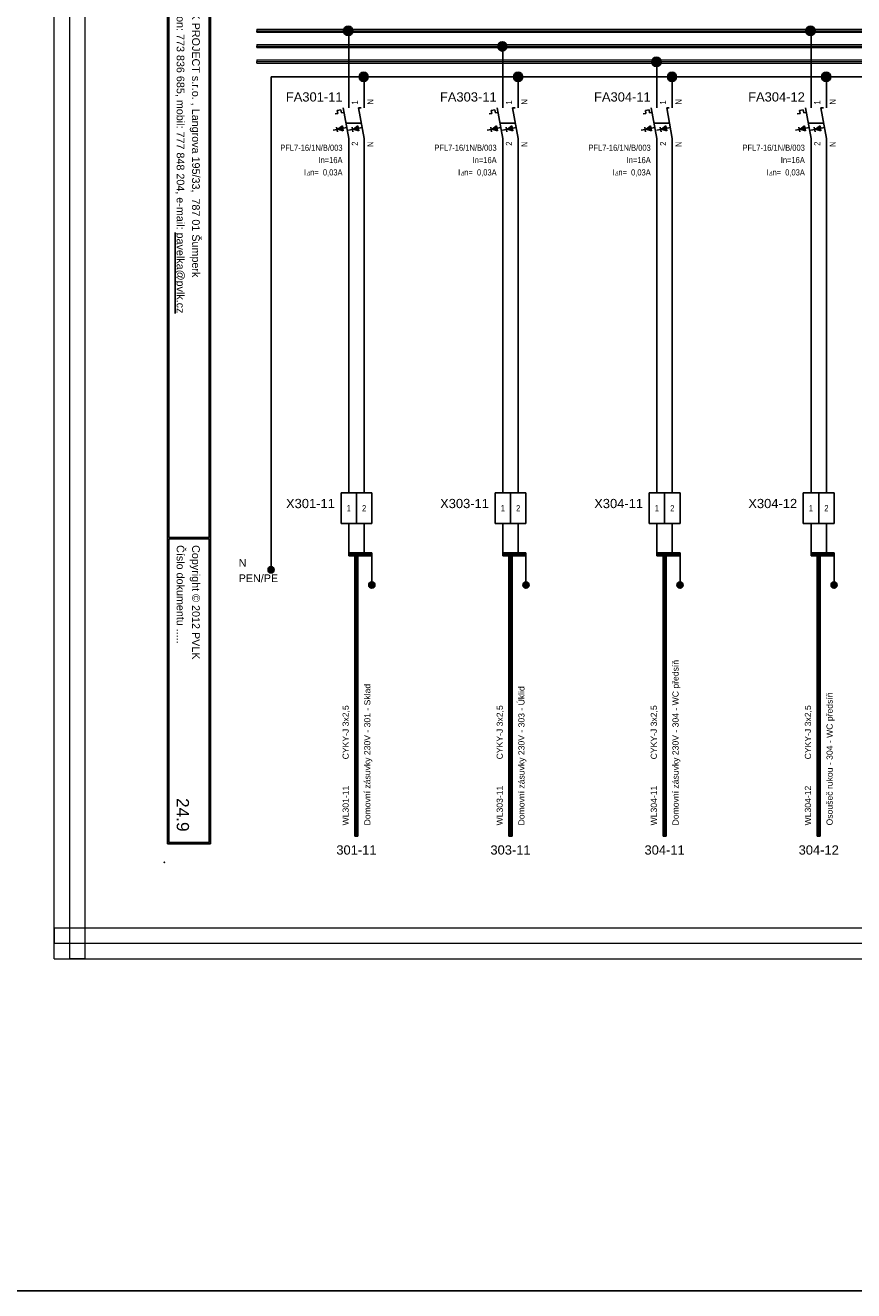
# Model space of a CAD drawing. Extents: x -3642 to 3381, y 3251 to 3904.
# Tile 26 of 41: x 608 to 877, y 3251 to 3662. Entities that reach past the tile are written whole.
import ezdxf
from ezdxf.enums import TextEntityAlignment as Align

# ---------------------------------------------------------------- set-up
doc = ezdxf.new("R2010")
doc.units = 0
doc.header["$MEASUREMENT"] = 0
for name, color, linetype in [('1-KRESBA', 7, 'Continuous'), ('__Bílá', 7, 'Continuous'), ('__Oranžová', 30, 'Continuous'), ('__Rudá 010', 10, 'Continuous'), ('__Svmodrá', 4, 'Continuous'), ('__Vínová 220', 220, 'Continuous'), ('__Zelená', 3, 'Continuous'), ('__Černá 250', 7, 'Continuous')]:
    doc.layers.add(name, color=color, linetype=linetype)
doc.styles.add('Arial', font='arial.ttf')
doc.styles.add('GENERATED_STYLE_1', font='arial.ttf')
doc.styles.add('GREEKC', font='greekc', dxfattribs={"width": 0.8, "height": 1.3})

# ---------------------------------------------------------------- blocks, each defined once
blk = doc.blocks.new('BLK_Razítko_malé_pro_rozváděče')
at = {"layer": '__Bílá'}
for p, q in [((15, -1), (15, -20)), ((15, -1), (294, -1)), ((15.5, -1.5), (15.5, -19.5)), ((15.5, -1.5), (184.5, -1.5)), ((184.5, -1.5), (184.5, -19.5)), ((185, -1.5), (185, -19.5)), ((185, -1.5), (293.5, -1.5)), ((293.5, -19.5), (293.5, -1.5)), ((294, -20), (294, -1)), ((15, -20), (294, -20)), ((15.5, -19.5), (184.5, -19.5)), ((185, -19.5), (293.5, -19.5)), ((15, -405), (15, -419)), ((15, -405), (294, -405)), ((15.5, -405.5), (15.5, -418.5)), ((15.5, -405.5), (194.5, -405.5)), ((194.5, -405.5), (194.5, -418.5)), ((195, -405.5), (195, -418.5)), ((195, -405.5), (293.5, -405.5)), ((293.5, -405.5), (293.5, -418.5)), ((294, -405), (294, -419)), ((15, -419), (294, -419)), ((15.5, -418.5), (194.5, -418.5)), ((195, -418.5), (293.5, -418.5))]:
    blk.add_line(p, q, dxfattribs=at)
for p in [(0, 0), (300, 0), (0, -420), (300, -420)]:
    blk.add_point(p, dxfattribs=at)
at = {"layer": '__Bílá', "style": 'Arial'}
for s, height, p in [('-', 3, (38, -7)), ('Dokument', 2.5, (187, -7)), ('-', 3, (210.5, -7)), ('SO/PS', 2.5, (17.5, -12)), ('-', 3, (38, -12)), ('Vypracoval', 2.5, (187, -12)), ('-', 3, (210.5, -12)), ('Investor', 2.5, (17.5, -17)), ('-', 3, (38, -17)), ('Datum', 2.5, (187, -17)), ('-', 3, (210.5, -17)), ('PVLK PROJECT s.r.o. , Langrova 195/33,  787 01 Šumperk', 2.5, (17.5, -411)), ('Copyright © 2012 PVLK', 2.5, (197, -411)), ('Telefon: 773 836 685, mobil: 777 848 204, e-mail: %%Upavelka@pvlk.cz', 2.5, (17.5, -416)), ('Číslo dokumentu .....', 2.5, (197, -416))]:
    blk.add_text(s, height=height, dxfattribs=at).set_placement(p)
at = {"layer": '__Vínová 220', "char_height": 2.5, "attachment_point": 7, "style": 'Arial'}
for s, insert in [('715 0908', (17.5, -7)), ('Rozšíření výrobního areálu firmy PLASTKON PRODUCT, S.R.O.', (42.5, -7.75)), ('R3 – Hlavní rozváděč 3NP', (215, -7.75)), ('SO 02 - Novostavba skladovací haly s administrativní budovou', (42.5, -12.75)), ('Miroslav Pavelka', (215, -12.75)), ('Plastkon product, s.r.o., Hlavní 147, Mikulovice 790 84', (42.5, -17.75)), ('06/2016', (215, -17.75))]:
    blk.add_mtext(s, dxfattribs=dict(at, insert=insert))
at = {"layer": '__Vínová 220', "style": 'Arial'}
blk.add_attdef('ČÍSLO', text='', height=4, dxfattribs=at).set_placement((290, -416), align=Align.RIGHT)
blk = doc.blocks.new('V0109A02')
for p, q in [((0, 0), (0, 10)), ((5, 10), (0, 10)), ((5, 0), (5, 10)), ((10, 10), (5, 10)), ((10, 0), (10, 10)), ((5, 0), (0, 0)), ((10, 0), (5, 0))]:
    blk.add_line(p, q)
at = {"style": 'Arial'}
blk.add_attdef('POPIS', text='', height=3, dxfattribs=at).set_placement((-2, 5), align=Align.RIGHT)
at = {"style": 'Arial', "width": 0.8}
for tag, p in [('S1', (2.5, 5)), ('S2', (7.5, 5))]:
    blk.add_attdef(tag, text='', height=2, dxfattribs=at).set_placement(p, align=Align.MIDDLE)
blk = doc.blocks.new('V0085A01')
h = blk.add_hatch(color=256)
edge = h.paths.add_edge_path()
edge.add_arc((0, 0), 1, 0, 360)
blk.add_circle((0, 0), 1)
blk = doc.blocks.new('FEVA0910')
h = blk.add_hatch(color=256)
h.paths.add_polyline_path([(-1.92, -1.71), (-2.06, -0.92), (-3.5, -2)])
h.paths.add_polyline_path([(-3.5, -2), (-1.77, -2.5), (-1.92, -1.71)])
h = blk.add_hatch(color=256)
h.paths.add_polyline_path([(2.94, -0.92), (1.5, -2), (3.08, -1.71)])
h.paths.add_polyline_path([(3.08, -1.71), (1.5, -2), (3.23, -2.5)])
for p, q in [((0, 5), (0, 10)), ((5, 5), (5, 10)), ((-3.75, 4.14), (-2.56, 4.35)), ((-3.75, 4.14), (-3.57, 3.12)), ((-2.56, 4.35), (-2.38, 3.34)), ((-1.82, 5), (0, -5)), ((3.18, 5), (5, -5)), ((3.18, 5), (4, 5)), ((-4.45, 2.96), (-3.57, 3.12)), ((-2.38, 3.34), (-1.54, 3.49)), ((-0.91, 0), (4.09, 0)), ((-3.79, -2.07), (-5.07, -2.29)), ((-3.93, -1.27), (-3.65, -2.86)), ((-3.5, -2), (-2.06, -0.92)), ((-3.5, -2), (-0.64, -1.48)), ((-3.5, -2), (-1.77, -2.5)), ((-2.06, -0.92), (-1.77, -2.5)), ((1.21, -2.07), (-0.07, -2.29)), ((1.07, -1.27), (1.35, -2.86)), ((1.5, -2), (2.94, -0.92)), ((1.5, -2), (4.36, -1.48)), ((1.5, -2), (3.23, -2.5)), ((2.94, -0.92), (3.23, -2.5)), ((0, -5), (0, -10)), ((5, -5), (5, -10))]:
    blk.add_line(p, q)
at = {"style": 'Arial', "width": 0.8}
for s, p in [('I', (-14.5, -17)), ('n=', (-12.5, -17))]:
    blk.add_text(s, height=2, dxfattribs=at).set_placement(p)
at = {"style": 'GREEKC', "oblique": 10, "width": 0.8}
blk.add_text('D', height=1.3, dxfattribs=at).set_placement((-13.68, -17))
at = {"style": 'Arial'}
blk.add_attdef('POPIS', text='', height=3, dxfattribs=at).set_placement((-2, 7), align=Align.RIGHT)
at = {"style": 'Arial', "width": 0.8}
for tag, p in [('NO1', (3, 6)), ('NO2', (8, 6))]:
    blk.add_attdef(tag, p, '', height=2, rotation=90, dxfattribs=at)
for tag, p in [('TYP', (-2, -9)), ('PROUD', (-2, -13)), ('REZID', (-2, -17)), ('DOPLŇ1', (-2, -21)), ('DOPLŇ2', (-2, -25))]:
    blk.add_attdef(tag, text='', height=2, dxfattribs=at).set_placement(p, align=Align.RIGHT)
for tag, p in [('CO1', (3, -6)), ('CO2', (8, -6))]:
    blk.add_attdef(tag, text='', height=2, rotation=90, dxfattribs=at).set_placement(p, align=Align.RIGHT)
blk = doc.blocks.new('L0001A02')
at = {"linetype": 'Continuous'}
h = blk.add_hatch(color=256, dxfattribs=at)
edge = h.paths.add_edge_path()
edge.add_arc((0, 0), 1.5, 0, 360)
blk.add_circle((0, 0), 1.5)

msp = doc.modelspace()

# ---------------------------------------------------------------- linework, layer by layer
at = {"layer": '1-KRESBA'}
for p, q in [((713.41, 3640), (713.41, 3660)), ((863.41, 3640), (863.41, 3660)), ((763.41, 3640), (763.41, 3655.12)), ((813.41, 3640), (813.41, 3650)), ((995.8, 3645), (688.23, 3645)), ((688.23, 3645), (688.23, 3485.1)), ((718.41, 3640), (718.41, 3645)), ((768.41, 3645), (738.23, 3645)), ((768.41, 3640), (768.41, 3645)), ((818.41, 3645), (788.23, 3645)), ((818.41, 3640), (818.41, 3645)), ((868.41, 3645), (838.23, 3645)), ((868.41, 3640), (868.41, 3645)), ((713.41, 3510), (713.41, 3620)), ((718.41, 3620), (718.41, 3510)), ((763.41, 3510), (763.41, 3620)), ((768.41, 3620), (768.41, 3510)), ((813.41, 3510), (813.41, 3620)), ((818.41, 3620), (818.41, 3510)), ((863.41, 3510), (863.41, 3620)), ((868.41, 3620), (868.41, 3510)), ((713.41, 3500), (713.41, 3490)), ((718.41, 3500), (718.41, 3490)), ((763.41, 3500), (763.41, 3490)), ((768.41, 3500), (768.41, 3490)), ((813.41, 3500), (813.41, 3490)), ((818.41, 3500), (818.41, 3490)), ((863.41, 3500), (863.41, 3490)), ((868.41, 3500), (868.41, 3490)), ((713.41, 3490.5), (713.41, 3490)), ((713.41, 3490.5), (720.91, 3490.5)), ((713.41, 3489.5), (713.41, 3490)), ((713.41, 3490), (720.91, 3490)), ((713.41, 3489.5), (720.91, 3489.5)), ((715.41, 3398.53), (715.41, 3490.5)), ((715.41, 3490.5), (715.91, 3490.5)), ((715.91, 3398.53), (715.91, 3490.5)), ((716.41, 3490.5), (715.91, 3490.5)), ((716.41, 3398.53), (716.41, 3490.5)), ((720.91, 3490.5), (720.91, 3490)), ((720.91, 3490), (720.91, 3480)), ((720.91, 3489.5), (720.91, 3490)), ((763.41, 3490.5), (763.41, 3490)), ((763.41, 3490.5), (770.91, 3490.5)), ((763.41, 3489.5), (763.41, 3490)), ((763.41, 3490), (770.91, 3490)), ((763.41, 3489.5), (770.91, 3489.5)), ((765.41, 3398.53), (765.41, 3490.5)), ((765.41, 3490.5), (765.91, 3490.5)), ((765.91, 3398.53), (765.91, 3490.5)), ((766.41, 3490.5), (765.91, 3490.5)), ((766.41, 3398.53), (766.41, 3490.5)), ((770.91, 3490.5), (770.91, 3490)), ((770.91, 3490), (770.91, 3480)), ((770.91, 3489.5), (770.91, 3490)), ((813.41, 3490.5), (813.41, 3490)), ((813.41, 3490.5), (820.91, 3490.5)), ((813.41, 3489.5), (813.41, 3490)), ((813.41, 3490), (820.91, 3490)), ((813.41, 3489.5), (820.91, 3489.5)), ((815.41, 3398.53), (815.41, 3490.5)), ((815.41, 3490.5), (815.91, 3490.5)), ((815.91, 3398.53), (815.91, 3490.5)), ((816.41, 3490.5), (815.91, 3490.5)), ((816.41, 3398.53), (816.41, 3490.5)), ((820.91, 3490.5), (820.91, 3490)), ((820.91, 3490), (820.91, 3480)), ((820.91, 3489.5), (820.91, 3490)), ((863.41, 3490.5), (863.41, 3490)), ((863.41, 3490.5), (870.91, 3490.5)), ((863.41, 3489.5), (863.41, 3490)), ((863.41, 3490), (870.91, 3490)), ((863.41, 3489.5), (870.91, 3489.5)), ((865.41, 3398.53), (865.41, 3490.5)), ((865.41, 3490.5), (865.91, 3490.5)), ((865.91, 3398.53), (865.91, 3490.5)), ((866.41, 3490.5), (865.91, 3490.5)), ((866.41, 3398.53), (866.41, 3490.5)), ((870.91, 3490.5), (870.91, 3490)), ((870.91, 3490), (870.91, 3480)), ((870.91, 3489.5), (870.91, 3490)), ((715.41, 3398.53), (715.91, 3398.53)), ((716.41, 3398.53), (715.91, 3398.53)), ((765.41, 3398.53), (765.91, 3398.53)), ((766.41, 3398.53), (765.91, 3398.53)), ((815.41, 3398.53), (815.91, 3398.53)), ((816.41, 3398.53), (815.91, 3398.53)), ((865.41, 3398.53), (865.91, 3398.53)), ((866.41, 3398.53), (865.91, 3398.53))]:
    msp.add_line(p, q, dxfattribs=at)
at = {"layer": '1-KRESBA', "color": 3}
msp.add_lwpolyline([(-3642.15, 3903.52), (3380.95, 3903.52), (3380.95, 3250.95), (-3642.15, 3250.95)], close=True, dxfattribs=at)
at = {"layer": '__Oranžová', "lineweight": 0}
for p, q in [((683.59, 3660.5), (683.59, 3660)), ((683.59, 3660.5), (1033.59, 3660.5)), ((683.59, 3659.5), (683.59, 3660)), ((683.59, 3660), (1033.59, 3660)), ((683.59, 3659.5), (1033.59, 3659.5)), ((683.59, 3655.5), (683.59, 3655)), ((683.59, 3655.5), (1033.59, 3655.5)), ((683.59, 3654.5), (683.59, 3655)), ((683.59, 3655), (1033.59, 3655)), ((683.59, 3654.5), (1033.59, 3654.5)), ((683.59, 3650.5), (683.59, 3650)), ((683.59, 3650.5), (1033.59, 3650.5)), ((683.59, 3649.5), (683.59, 3650)), ((683.59, 3650), (1033.59, 3650)), ((683.59, 3649.5), (1033.59, 3649.5))]:
    msp.add_line(p, q, dxfattribs=at)
at = {"layer": '__Vínová 220', "lineweight": 0}
for p, q in [((617.88, 3358.74), (617.88, 3724.82)), ((622.88, 3358.74), (622.88, 3724.82)), ((627.88, 3358.74), (627.88, 3724.82)), ((617.88, 3368.74), (617.88, 3363.74)), ((617.88, 3368.74), (1114.29, 3368.74)), ((617.88, 3358.74), (617.88, 3363.74)), ((617.88, 3363.74), (1114.29, 3363.74)), ((617.88, 3358.74), (1114.29, 3358.74)), ((617.88, 3358.74), (622.88, 3358.74)), ((627.88, 3358.74), (622.88, 3358.74))]:
    msp.add_line(p, q, dxfattribs=at)

# ---------------------------------------------------------------- block references
at = {"color": 250, "linetype": 'Continuous'}
for p in [(688.24, 3484.97), (720.91, 3480), (770.91, 3480), (820.91, 3480), (870.91, 3480)]:
    msp.add_blockref('V0085A01', p, dxfattribs=at)
at = {"layer": '1-KRESBA', "rotation": 270}
msp.add_blockref('BLK_Razítko_malé_pro_rozváděče', (1073.59, 3690), dxfattribs=at).add_auto_attribs({'ČÍSLO': '24.9'})
at = {"layer": '1-KRESBA'}
for p in [(713.25, 3659.93), (863.25, 3659.93), (763.25, 3654.9), (813.25, 3649.86), (718.27, 3645), (768.36, 3645), (818.31, 3645), (868.33, 3645)]:
    msp.add_blockref('L0001A02', p, dxfattribs=at)
at = {"layer": '__Černá 250'}
for name, p, values in [('FEVA0910', (713.41, 3630), {'POPIS': 'FA301-11', 'TYP': 'PFL7-16/1N/B/003', 'PROUD': 'In=16A', 'REZID': '0,03A', 'CO1': '2', 'NO1': '1', 'CO2': 'N', 'NO2': 'N'}), ('FEVA0910', (763.41, 3630), {'POPIS': 'FA303-11', 'TYP': 'PFL7-16/1N/B/003', 'PROUD': 'In=16A', 'REZID': '0,03A', 'CO1': '2', 'NO1': '1', 'CO2': 'N', 'NO2': 'N'}), ('FEVA0910', (813.41, 3630), {'POPIS': 'FA304-11', 'TYP': 'PFL7-16/1N/B/003', 'PROUD': 'In=16A', 'REZID': '0,03A', 'CO1': '2', 'NO1': '1', 'CO2': 'N', 'NO2': 'N'}), ('FEVA0910', (863.41, 3630), {'POPIS': 'FA304-12', 'TYP': 'PFL7-16/1N/B/003', 'PROUD': 'In=16A', 'REZID': '0,03A', 'CO1': '2', 'NO1': '1', 'CO2': 'N', 'NO2': 'N'}), ('V0109A02', (710.91, 3500), {'POPIS': 'X301-11', 'S1': '1', 'S2': '2'}), ('V0109A02', (760.91, 3500), {'POPIS': 'X303-11', 'S1': '1', 'S2': '2'}), ('V0109A02', (810.91, 3500), {'POPIS': 'X304-11', 'S1': '1', 'S2': '2'}), ('V0109A02', (860.91, 3500), {'POPIS': 'X304-12', 'S1': '1', 'S2': '2'})]:
    msp.add_blockref(name, p, dxfattribs=at).add_auto_attribs(values)

# ---------------------------------------------------------------- texts
at = {"layer": '__Rudá 010', "style": 'Arial'}
for s, p in [('CYKY-J 3x2,5', (713.41, 3423.45)), ('CYKY-J 3x2,5', (763.41, 3423.45)), ('CYKY-J 3x2,5', (813.41, 3423.45)), ('CYKY-J 3x2,5', (863.41, 3423.45)), ('WL301-11', (713.41, 3402)), ('WL303-11', (763.41, 3402)), ('WL304-11', (813.41, 3402)), ('WL304-12', (863.41, 3402))]:
    msp.add_text(s, height=2, rotation=90, dxfattribs=at).set_placement(p)
at = {"layer": '__Rudá 010', "style": 'GENERATED_STYLE_1'}
for s, p in [('301-11', (715.91, 3392.53)), ('303-11', (765.91, 3392.53)), ('304-11', (815.91, 3392.53)), ('304-12', (865.91, 3392.53))]:
    msp.add_text(s, height=3, dxfattribs=at).set_placement(p, align=Align.CENTER)
at = {"layer": '__Rudá 010', "char_height": 2, "width": 62.8406, "attachment_point": 1, "rotation": 90, "style": 'Arial'}
for s, insert in [('Domovní zásuvky 230V - 304 - WC předsíň', (818.44, 3402)), ('Domovní zásuvky 230V - 301 - Sklad', (718.44, 3402)), ('Osoušeč rukou - 304 - WC předsíň', (868.44, 3402)), ('Domovní zásuvky 230V - 303 - Úklid', (768.44, 3402))]:
    msp.add_mtext(s, dxfattribs=dict(at, insert=insert))
at = {"layer": '__Svmodrá', "linetype": 'Continuous', "style": 'Arial'}
msp.add_text('N', height=2.5, dxfattribs=at).set_placement((677.7, 3486))
at = {"layer": '__Zelená', "linetype": 'Continuous', "style": 'Arial'}
msp.add_text('PEN/PE', height=2.5, dxfattribs=at).set_placement((677.7, 3481))

doc.saveas('drawing.dxf')
